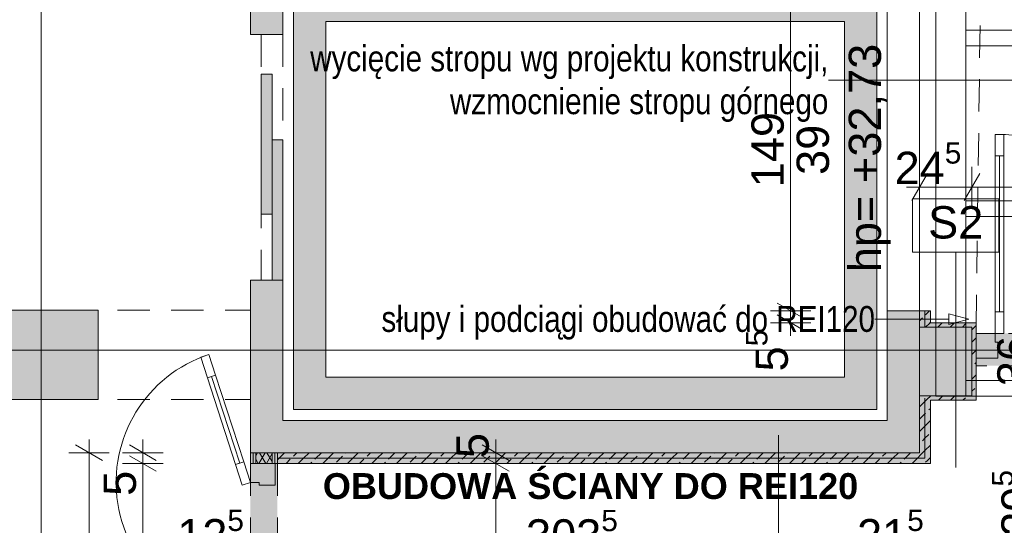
# Paper-space layout 'A-39 RZUT - PIĘTRO 9' of a CAD drawing. Header units: millimetres. Extents: x 0 to 1767, y 0 to 586.
# Tile 11 of 20: x 355 to 447, y 171 to 217. Entities that reach past the tile are written whole.
import ezdxf
from ezdxf.xclip import XClip

# ---------------------------------------------------------------- set-up
doc = ezdxf.new("R2010")
doc.units = ezdxf.units.MM
doc.header["$MEASUREMENT"] = 0
doc.header["$XCLIPFRAME"] = 0
for name, pattern in [('ACAD_ISO03W100', [300, 120, -180]), ('DASHDOTX2', [1000, 500, -250, 0, -250]), ('Przer. długie kreski', [2.5, 1.5, -1]), ('PRZERYWANA_DU_A', [550, 350, -200])]:
    doc.linetypes.add(name, pattern=pattern)
for name, color, linetype, lineweight, true_color in [('A_konstrukcja stalowa_Nr_pióra__8', 7, 'Continuous', 13, 0x4c4c4c), ('A_opis ścian_Nr_pióra__19', 7, 'Continuous', 5, 0x191919), ('A_opis_Nr_pióra__10', 7, 'Continuous', 13, 0x4b4b4b), ('A_opis_Nr_pióra__255', 7, 'Continuous', 15, 0x242424), ('A_opis_Nr_pióra__8', 7, 'Continuous', 13, 0x4c4c4c), ('A_osie_Nr_pióra__16', 7, 'Continuous', 5, 0x0f0f0f), ('A_ppoż proj_Nr_pióra__10', 7, 'Continuous', 13, 0x4b4b4b), ('A_ppoż proj_Nr_pióra__8', 7, 'Continuous', 13, 0x4c4c4c), ('A_ściany proj_Nr_pióra__10', 7, 'Continuous', 13, 0x4b4b4b), ('A_ściany proj_Nr_pióra__21', 7, 'Continuous', 5, 0xb0b0b0), ('A_ściany_Nr_pióra__10', 7, 'Continuous', 13, 0x4b4b4b), ('Okna Archicada_Nr_pióra__19', 7, 'Continuous', 5, 0x191919)]:
    doc.layers.add(name, color=color, linetype=linetype, lineweight=lineweight, true_color=true_color)
for name, color, linetype, lineweight in [('A_linie przekroju_Nr_pióra__1', 7, 'Continuous', 20), ('A_winda_Nr_pióra__1', 7, 'Continuous', 20), ('A_wymiary_Nr_pióra__1', 7, 'Continuous', 20), ('A_wymiary_Nr_pióra__2', 8, 'Continuous', 13), ('A_ściany proj_Nr_pióra__1', 7, 'Continuous', 20), ('A_ściany proj_Nr_pióra__2', 8, 'Continuous', 13), ('A_ściany_Nr_pióra__1', 7, 'Continuous', 20), ('Drzwi Archicad_Nr_pióra__1', 7, 'Continuous', 20), ('Drzwi Archicad_Nr_pióra__3', 252, 'Continuous', 13)]:
    doc.layers.add(name, color=color, linetype=linetype, lineweight=lineweight)
for name, color, linetype in [('A_podrys', 7, 'Continuous'), ('A_ppoż', 7, 'Continuous'), ('A_ppoż proj', 7, 'Continuous'), ('A_winda', 7, 'Continuous'), ('A_ściany', 7, 'Continuous'), ('A_ściany proj', 7, 'Continuous')]:
    doc.layers.add(name, color=color, linetype=linetype)
doc.styles.add('STYL_AUTOMATYCZNY_1', font='arial.ttf')
doc.styles.add('STYL_AUTOMATYCZNY_2', font='ARIALN.TTF')
doc.styles.add('STYL_AUTOMATYCZNY_3', font='arial.ttf')
doc.styles.add('STYL_AUTOMATYCZNY_5', font='arial.ttf')
pattern_1 = [(45, (-3193.4131, -631.401), (-1.1404925, 1.1404925), []), (45, (-3192.2726, -631.401), (-1.1404925, 1.1404925), [0.80646, -0.40322])]
pattern_2 = [(0, (-3193.413, -631.401), (0, 2), [0, -2])]

# ---------------------------------------------------------------- blocks, each defined once
blk = doc.blocks.new('Rysunek_1_1', base_point=(-3193.413, -631.401))
at = {"layer": 'A_ppoż', "linetype": 'Continuous', "lineweight": 0, "true_color": 0x121212}
blk.add_hatch(color=250, dxfattribs=at).paths.add_polyline_path([(376.631, 136.747), (379.131, 136.747), (379.131, 177.248), (376.631, 177.248)])
at = {"layer": 'A_ppoż proj', "linetype": 'Continuous', "lineweight": 0, "true_color": 0x121212}
for points in [[(438.79, 190.409), (438.79, 188.909), (443.65, 188.909), (443.65, 182.509), (438.79, 182.509), (438.79, 177.249), (379.131, 177.248), (379.131, 176.248), (439.79, 176.249), (439.79, 182.109), (444.05, 182.109), (444.05, 189.309), (439.79, 189.309), (439.79, 190.409)], [(444.05, 188.309), (444.05, 185.309), (485.05, 185.309), (485.05, 188.309)]]:
    blk.add_hatch(color=250, dxfattribs=at).paths.add_polyline_path(points)
at = {"layer": 'A_winda', "linetype": 'Continuous', "lineweight": 0, "true_color": 0xfdfdfd}
h = blk.add_hatch(color=7, dxfattribs=at)
h.paths.add_polyline_path([(380.631, 220.249), (380.631, 181.249), (434.81, 181.249), (434.81, 220.249)])
h.paths.add_polyline_path([(431.81, 217.249), (431.81, 184.249), (383.631, 184.249), (383.631, 217.249)], flags=0)
for points in [[(377.631, 212.388), (377.631, 199.388), (378.631, 199.388), (378.631, 212.388)], [(378.631, 206.269), (378.631, 193.269), (379.631, 193.269), (379.631, 206.269)]]:
    blk.add_hatch(color=7, dxfattribs=at).paths.add_polyline_path(points)
at = {"layer": 'A_ściany', "linetype": 'Continuous', "lineweight": 0, "true_color": 0x000000}
for points in [[(376.631, 228.069), (376.631, 216.069), (379.631, 216.069), (379.631, 228.069)], [(376.631, 177.249), (379.631, 180.249), (379.631, 193.269), (376.631, 193.269)], [(362.471, 182.187), (362.471, 190.467), (354.271, 190.467), (354.271, 182.187)], [(435.79, 180.249), (438.79, 177.249), (438.79, 190.409), (438.39, 190.409), (435.79, 190.409)], [(438.79, 188.909), (438.79, 182.509), (443.65, 182.509), (443.65, 188.909)], [(435.79, 180.249), (379.631, 180.249), (376.631, 177.249), (438.79, 177.249)]]:
    blk.add_hatch(color=18, dxfattribs=at).paths.add_polyline_path(points)
at = {"layer": 'A_ściany proj', "linetype": 'Continuous', "lineweight": 0, "true_color": 0x4b4b4b}
h = blk.add_hatch(dxfattribs=at)
h.set_pattern_fill('FP_65_0001', color=251, style=0, pattern_type=2)
h.set_pattern_definition(pattern_1)
h.paths.add_polyline_path([(438.79, 190.409), (438.79, 188.909), (439.29, 189.109), (439.29, 190.409)])
h = blk.add_hatch(dxfattribs=at)
h.set_pattern_fill('FP_65_0001', color=251, style=0, pattern_type=2)
h.set_pattern_definition(pattern_1)
h.paths.add_polyline_path([(439.79, 189.309), (439.79, 190.409), (439.29, 190.409), (439.29, 189.309)])
h = blk.add_hatch(dxfattribs=at)
h.set_pattern_fill('FP_65_0001', color=251, style=0, pattern_type=2)
h.set_pattern_definition(pattern_1)
h.paths.add_polyline_path([(438.79, 188.909), (439.29, 188.909), (439.29, 189.109)])
h = blk.add_hatch(dxfattribs=at)
h.set_pattern_fill('FP_65_0001', color=251, style=0, pattern_type=2)
h.set_pattern_definition(pattern_1)
h.paths.add_polyline_path([(439.79, 189.309), (439.29, 189.109), (439.29, 188.909), (439.79, 188.909)])
h = blk.add_hatch(dxfattribs=at)
h.set_pattern_fill('FP_65_0001', color=251, style=0, pattern_type=2)
h.set_pattern_definition(pattern_1)
h.paths.add_polyline_path([(439.29, 189.109), (439.79, 189.309), (439.29, 189.309)])
h = blk.add_hatch(dxfattribs=at)
h.set_pattern_fill('FP_65_0001', color=251, style=0, pattern_type=2)
h.set_pattern_definition(pattern_1)
h.paths.add_polyline_path([(439.79, 188.909), (443.65, 188.909), (444.05, 189.309), (439.79, 189.309)])
h = blk.add_hatch(dxfattribs=at)
h.set_pattern_fill('FP_65_0001', color=251, style=0, pattern_type=2)
h.set_pattern_definition(pattern_1)
h.paths.add_polyline_path([(443.65, 188.909), (443.65, 182.509), (444.05, 182.109), (444.05, 189.309)])
h = blk.add_hatch(dxfattribs=at)
h.set_pattern_fill('FP_65_0001', color=251, style=0, pattern_type=2)
h.set_pattern_definition(pattern_1)
h.paths.add_polyline_path([(439.29, 182.509), (438.79, 182.509), (439.29, 182.309)])
h = blk.add_hatch(dxfattribs=at)
h.set_pattern_fill('FP_65_0001', color=251, style=0, pattern_type=2)
h.set_pattern_definition(pattern_1)
h.paths.add_polyline_path([(438.79, 182.509), (438.79, 177.249), (439.29, 176.749), (439.29, 182.309)])
h = blk.add_hatch(dxfattribs=at)
h.set_pattern_fill('FP_65_0001', color=251, style=0, pattern_type=2)
h.set_pattern_definition(pattern_1)
h.paths.add_polyline_path([(439.29, 182.509), (439.29, 182.309), (439.79, 182.109), (439.79, 182.509)])
h = blk.add_hatch(dxfattribs=at)
h.set_pattern_fill('FP_65_0001', color=251, style=0, pattern_type=2)
h.set_pattern_definition(pattern_1)
h.paths.add_polyline_path([(439.79, 182.109), (439.29, 182.309), (439.29, 182.109)])
h = blk.add_hatch(dxfattribs=at)
h.set_pattern_fill('FP_65_0001', color=251, style=0, pattern_type=2)
h.set_pattern_definition(pattern_1)
h.paths.add_polyline_path([(439.29, 182.109), (439.29, 176.749), (439.79, 176.249), (439.79, 182.109)])
h = blk.add_hatch(dxfattribs=at)
h.set_pattern_fill('FP_65_0001', color=251, style=0, pattern_type=2)
h.set_pattern_definition(pattern_1)
h.paths.add_polyline_path([(439.79, 182.109), (444.05, 182.109), (443.65, 182.509), (439.79, 182.509)])
at = {"layer": 'A_ściany proj', "linetype": 'Continuous', "lineweight": 13}
h = blk.add_hatch(dxfattribs=at)
h.set_pattern_fill('gypsum_0001', color=8, style=0, pattern_type=2)
h.set_pattern_definition(pattern_2)
h.paths.add_polyline_path([(376.631, 177.248), (376.631, 176.248), (376.881, 176.248), (376.881, 177.248)])
h = blk.add_hatch(dxfattribs=at)
h.set_pattern_fill('gypsum_0001', color=8, style=0, pattern_type=2)
h.set_pattern_definition(pattern_2)
h.paths.add_polyline_path([(377.131, 177.248), (376.881, 177.248), (376.881, 176.248), (377.131, 176.248)])
h = blk.add_hatch(dxfattribs=at)
h.set_pattern_fill('batt_insulation_0001', color=8, style=0, pattern_type=2)
h.set_pattern_definition([(60, (-3193.4131, -631.40095), (-0.51961524, 0.3), []), (120, (-3193.4131, -631.40095), (0.51961524, 0.3), [])])
h.paths.add_polyline_path([(377.131, 177.248), (377.131, 176.248), (378.631, 176.248), (378.631, 177.248)])
h = blk.add_hatch(dxfattribs=at)
h.set_pattern_fill('gypsum_0001', color=8, style=0, pattern_type=2)
h.set_pattern_definition(pattern_2)
h.paths.add_polyline_path([(378.631, 177.248), (378.631, 176.248), (378.881, 176.248), (378.881, 177.248)])
h = blk.add_hatch(dxfattribs=at)
h.set_pattern_fill('gypsum_0001', color=8, style=0, pattern_type=2)
h.set_pattern_definition(pattern_2)
h.paths.add_polyline_path([(378.881, 177.248), (378.881, 176.248), (379.131, 176.248), (379.131, 177.248)])
at = {"layer": 'A_ściany proj', "linetype": 'Continuous', "lineweight": 0, "true_color": 0x4b4b4b}
h = blk.add_hatch(dxfattribs=at)
h.set_pattern_fill('FP_65_0001', color=251, style=0, pattern_type=2)
h.set_pattern_definition(pattern_1)
h.paths.add_polyline_path([(438.79, 177.249), (379.131, 177.248), (379.131, 176.748), (439.29, 176.749)])
h = blk.add_hatch(dxfattribs=at)
h.set_pattern_fill('FP_65_0001', color=251, style=0, pattern_type=2)
h.set_pattern_definition(pattern_1)
h.paths.add_polyline_path([(379.131, 176.248), (439.79, 176.249), (439.29, 176.749), (379.131, 176.748)])
at = {"layer": 'A_konstrukcja stalowa_Nr_pióra__8', "color": 251, "linetype": 'Continuous', "lineweight": 13, "ltscale": 2, "true_color": 0x4c4c4c, "flags": 128}
for points in [[(443.09, 182.489), (440.29, 182.489), (440.29, 266.489), (443.09, 266.489)], [(443.09, 216.469), (488.95, 216.469), (488.95, 215.009), (443.09, 215.009)], [(443.09, 200.619), (488.95, 200.619), (488.95, 199.159), (443.09, 199.159)], [(488.95, 183.949), (443.09, 183.949), (443.09, 182.489), (488.95, 182.489)]]:
    blk.add_lwpolyline(points, close=True, dxfattribs=at)
at = {"layer": 'A_linie przekroju_Nr_pióra__1', "color": 7, "linetype": 'ACAD_ISO03W100', "lineweight": 20, "ltscale": 2}
blk.add_line((83.037, 202.414), (544.97, 202.414), dxfattribs=at)
at = {"layer": 'A_opis ścian_Nr_pióra__19', "color": 250, "linetype": 'Continuous', "lineweight": 5, "ltscale": 2, "true_color": 0x191919}
for p, q in [((446.145, 200.811), (438.145, 200.811)), ((438.145, 200.811), (438.145, 195.861)), ((446.145, 195.861), (446.145, 200.811)), ((438.145, 195.861), (446.145, 195.861)), ((442.145, 195.861), (442.145, 175.861)), ((425.671, 158.864), (425.671, 178.864))]:
    blk.add_line(p, q, dxfattribs=at)
at = {"layer": 'A_opis_Nr_pióra__255', "color": 250, "linetype": 'Continuous', "lineweight": 15, "ltscale": 2, "true_color": 0x242424}
for p, q in [((434.336, 211.832), (430.312, 211.832)), ((453.654, 211.832), (434.336, 211.832)), ((434.81, 189.633), (434.647, 189.633)), ((441.505, 189.633), (434.81, 189.633)), ((441.505, 189.133), (441.505, 190.133)), ((443.371, 189.633), (441.505, 190.133)), ((443.371, 189.633), (441.505, 189.133))]:
    blk.add_line(p, q, dxfattribs=at)
at = {"layer": 'A_osie_Nr_pióra__16', "color": 250, "linetype": 'DASHDOTX2', "lineweight": 5, "ltscale": 2, "true_color": 0x0f0f0f}
for p, q in [((357.181, 425.665), (357.181, 126.749)), ((544.97, 186.749), (96.572, 186.749))]:
    blk.add_line(p, q, dxfattribs=at)
at = {"layer": 'A_ppoż proj_Nr_pióra__10', "color": 251, "linetype": 'Przer. długie kreski', "lineweight": 13, "ltscale": 2, "true_color": 0x4b4b4b}
blk.add_line((444.05, 188.909), (444.95, 259.849), dxfattribs=at)
at = {"layer": 'A_winda_Nr_pióra__1', "color": 7, "linetype": 'Przer. długie kreski', "lineweight": 20, "ltscale": 2}
for p, q in [((377.631, 216.069), (377.631, 193.269)), ((379.631, 216.069), (379.631, 194.069))]:
    blk.add_line(p, q, dxfattribs=at)
at = {"layer": 'A_winda_Nr_pióra__1', "color": 7, "linetype": 'PRZERYWANA_DU_A', "lineweight": 20, "ltscale": 2, "flags": 128}
for points in [[(380.631, 220.249), (434.81, 220.249), (434.81, 181.249), (380.631, 181.249)], [(431.81, 217.249), (431.81, 184.249), (383.631, 184.249), (383.631, 217.249)]]:
    blk.add_lwpolyline(points, close=True, dxfattribs=at)
at = {"layer": 'A_winda_Nr_pióra__1', "color": 7, "linetype": 'Continuous', "lineweight": 20, "ltscale": 2, "flags": 128}
for points in [[(377.631, 212.388), (377.631, 199.388), (378.631, 199.388), (378.631, 212.388)], [(378.631, 206.269), (378.631, 193.269), (379.631, 193.269), (379.631, 206.269)]]:
    blk.add_lwpolyline(points, close=True, dxfattribs=at)
at = {"layer": 'A_wymiary_Nr_pióra__1', "color": 7, "linetype": 'Continuous', "lineweight": 20, "ltscale": 2}
for p, q in [((439.511, 203.154), (438.068, 200.654)), ((444.371, 203.154), (442.928, 200.654)), ((425.56, 191.13), (428.06, 189.687)), ((425.56, 190.03), (428.06, 188.587)), ((362.881, 176.527), (360.381, 177.97)), ((365.381, 177.97), (367.881, 176.527)), ((398.159, 177.97), (400.659, 176.527)), ((367.881, 175.527), (365.381, 176.97)), ((400.659, 175.527), (398.159, 176.97))]:
    blk.add_line(p, q, dxfattribs=at)
at = {"layer": 'A_wymiary_Nr_pióra__2', "color": 8, "linetype": 'Continuous', "lineweight": 13, "ltscale": 2}
for p, q in [((426.81, 190.409), (426.81, 220.209)), ((438.79, 200.029), (438.79, 203.779)), ((443.65, 200.029), (443.65, 203.779)), ((437.567, 201.904), (438.79, 201.904)), ((438.79, 201.904), (443.65, 201.904)), ((443.65, 201.904), (485.71, 201.904)), ((428.685, 190.409), (424.935, 190.409)), ((426.81, 189.309), (426.81, 190.409)), ((428.685, 189.309), (424.935, 189.309)), ((426.81, 188.086), (426.81, 189.309)), ((361.631, 177.248), (361.631, 178.471)), ((366.631, 177.248), (366.631, 178.471)), ((399.409, 177.248), (399.409, 178.471)), ((363.506, 177.248), (359.756, 177.248)), ((361.631, 136.747), (361.631, 177.248)), ((368.506, 177.248), (364.756, 177.248)), ((366.631, 176.248), (366.631, 177.248)), ((401.284, 177.248), (397.534, 177.248)), ((399.409, 176.248), (399.409, 177.248)), ((368.506, 176.248), (364.756, 176.248)), ((366.631, 138.248), (366.631, 176.248)), ((401.284, 176.248), (397.534, 176.248)), ((399.409, 138.248), (399.409, 176.248))]:
    blk.add_line(p, q, dxfattribs=at)
at = {"layer": 'A_ściany proj_Nr_pióra__1', "color": 7, "linetype": 'Continuous', "lineweight": 20, "ltscale": 2, "flags": 128}
for points in [[(438.79, 190.409), (438.79, 188.909)], [(439.79, 189.309), (439.79, 190.409)], [(444.05, 189.309), (439.79, 189.309)], [(439.79, 188.909), (443.65, 188.909)], [(443.65, 188.909), (443.65, 182.509)], [(444.05, 182.109), (444.05, 189.309)], [(438.79, 182.509), (438.79, 177.249)], [(443.65, 182.509), (439.79, 182.509)], [(439.79, 182.109), (444.05, 182.109)], [(439.79, 176.249), (439.79, 182.109)], [(376.631, 177.248), (376.631, 176.248)], [(438.79, 177.249), (379.131, 177.248)], [(379.131, 176.248), (379.131, 177.248)], [(379.131, 176.248), (439.79, 176.249)]]:
    blk.add_lwpolyline(points, dxfattribs=at)
at = {"layer": 'A_ściany proj_Nr_pióra__10', "color": 251, "linetype": 'Continuous', "lineweight": 13, "ltscale": 2, "true_color": 0x4b4b4b}
for p, q in [((439.29, 190.409), (439.29, 189.109)), ((439.29, 189.109), (439.29, 190.409)), ((439.29, 189.109), (439.29, 188.909)), ((439.29, 182.309), (439.29, 176.749)), ((439.29, 176.749), (439.29, 182.309)), ((439.29, 176.749), (379.131, 176.748)), ((379.131, 176.748), (439.29, 176.749))]:
    blk.add_line(p, q, dxfattribs=at)
at = {"layer": 'A_ściany proj_Nr_pióra__2', "color": 8, "linetype": 'Continuous', "lineweight": 13, "ltscale": 2, "flags": 128}
for points in [[(438.79, 190.409), (439.29, 190.409)], [(439.29, 190.409), (439.79, 190.409)], [(438.79, 188.909), (439.29, 188.909)], [(439.29, 188.909), (439.79, 188.909)], [(438.79, 182.509), (439.29, 182.509)], [(439.29, 182.509), (439.79, 182.509)], [(379.131, 177.248), (379.131, 176.748)], [(379.131, 176.748), (379.131, 176.248)]]:
    blk.add_lwpolyline(points, dxfattribs=at)
at = {"layer": 'A_ściany proj_Nr_pióra__21', "color": 253, "linetype": 'Continuous', "lineweight": 5, "ltscale": 2, "true_color": 0xb0b0b0}
for p, q in [((376.881, 177.248), (376.881, 176.248)), ((377.131, 177.248), (377.131, 176.248)), ((378.631, 176.248), (378.631, 177.248)), ((378.881, 176.248), (378.881, 177.248)), ((376.631, 176.248), (376.881, 176.248)), ((376.881, 176.248), (377.131, 176.248)), ((377.131, 176.248), (378.631, 176.248)), ((378.631, 176.248), (378.881, 176.248)), ((378.881, 176.248), (378.931, 176.248)), ((378.931, 176.248), (379.131, 176.248))]:
    blk.add_line(p, q, dxfattribs=at)
at = {"layer": 'A_ściany proj_Nr_pióra__21', "color": 253, "linetype": 'Continuous', "lineweight": 5, "ltscale": 2, "true_color": 0xb0b0b0, "flags": 128}
for points in [[(376.881, 177.248), (376.631, 177.248)], [(377.131, 177.248), (376.881, 177.248)], [(378.631, 177.248), (377.131, 177.248)], [(378.881, 177.248), (378.631, 177.248)], [(379.131, 177.248), (378.881, 177.248)]]:
    blk.add_lwpolyline(points, dxfattribs=at)
at = {"layer": 'A_ściany_Nr_pióra__1', "color": 7, "linetype": 'Continuous', "lineweight": 20, "ltscale": 2}
for p, q in [((379.631, 216.069), (376.631, 216.069)), ((379.631, 193.269), (376.631, 193.269)), ((438.39, 190.409), (435.79, 190.409)), ((438.39, 190.409), (438.79, 190.409)), ((444.05, 188.309), (444.05, 186.009)), ((444.05, 186.009), (444.05, 185.309))]:
    blk.add_line(p, q, dxfattribs=at)
at = {"layer": 'A_ściany_Nr_pióra__1', "color": 7, "linetype": 'Continuous', "lineweight": 20, "ltscale": 2, "flags": 128}
for points in [[(376.631, 228.069), (376.631, 216.069)], [(379.631, 216.069), (379.631, 221.249)], [(376.631, 193.269), (376.631, 177.249)], [(379.631, 180.249), (379.631, 193.269)], [(362.471, 190.467), (354.271, 190.467)], [(362.471, 182.187), (362.471, 190.467)], [(435.79, 190.409), (435.79, 180.249)], [(438.79, 177.249), (438.79, 190.409)], [(438.79, 188.909), (438.79, 182.509)], [(443.65, 188.909), (438.79, 188.909)], [(443.65, 182.509), (443.65, 188.909)], [(354.271, 182.187), (362.471, 182.187)], [(438.79, 182.509), (443.65, 182.509)], [(435.79, 180.249), (379.631, 180.249)], [(376.631, 177.249), (438.79, 177.249)]]:
    blk.add_lwpolyline(points, dxfattribs=at)
at = {"layer": 'A_ściany_Nr_pióra__10', "color": 251, "linetype": 'Przer. długie kreski', "lineweight": 13, "ltscale": 2, "true_color": 0x4b4b4b}
for p, q in [((294.271, 190.467), (376.631, 190.467)), ((294.271, 182.187), (376.631, 182.187))]:
    blk.add_line(p, q, dxfattribs=at)
at = {"layer": 'Drzwi Archicad_Nr_pióra__1', "color": 7, "linetype": 'Continuous', "lineweight": 20, "ltscale": 2}
for p, q in [((379.631, 216.069), (376.631, 216.069)), ((379.631, 193.269), (376.631, 193.269))]:
    blk.add_line(p, q, dxfattribs=at)
at = {"layer": 'Drzwi Archicad_Nr_pióra__3', "color": 252, "linetype": 'Continuous', "lineweight": 13, "ltscale": 2}
for p, q in [((445.81, 206.789), (445.81, 204.789)), ((446.61, 206.789), (445.81, 206.789)), ((446.61, 204.789), (446.61, 206.789)), ((445.81, 204.789), (446.61, 204.789)), ((446.21, 204.789), (446.21, 190.309)), ((446.61, 190.309), (445.81, 190.309)), ((445.81, 190.309), (445.81, 188.309)), ((446.61, 188.309), (446.61, 190.309)), ((444.05, 186.009), (444.05, 188.309)), ((444.05, 188.309), (445.81, 188.309)), ((444.05, 188.309), (444.05, 186.009)), ((444.05, 188.309), (444.05, 186.009)), ((445.81, 188.309), (445.81, 187.509)), ((445.81, 188.309), (446.61, 188.309)), ((445.81, 187.509), (446.05, 187.509)), ((446.05, 187.509), (446.05, 186.009)), ((372.013, 186.11), (372.774, 186.357)), ((372.631, 184.208), (372.013, 186.11)), ((372.774, 186.357), (373.392, 184.455)), ((446.05, 186.009), (444.05, 186.009)), ((444.05, 186.009), (444.05, 185.309)), ((373.392, 184.455), (372.631, 184.208)), ((373.012, 184.332), (375.633, 176.267)), ((375.252, 176.143), (376.013, 176.391)), ((375.87, 174.241), (375.252, 176.143)), ((376.013, 176.391), (376.631, 174.488)), ((376.631, 174.488), (376.631, 176.248)), ((376.631, 176.248), (378.931, 176.248)), ((376.631, 176.248), (376.881, 176.248)), ((376.631, 176.248), (376.881, 176.248)), ((376.881, 176.248), (377.131, 176.248)), ((376.881, 176.248), (377.131, 176.248)), ((377.131, 176.248), (378.631, 176.248)), ((377.131, 176.248), (378.631, 176.248)), ((378.631, 176.248), (378.881, 176.248)), ((378.631, 176.248), (378.881, 176.248)), ((378.881, 176.248), (378.931, 176.248)), ((378.881, 176.248), (378.931, 176.248)), ((378.931, 176.248), (378.931, 174.248)), ((378.931, 176.248), (379.131, 176.248)), ((376.631, 174.488), (375.87, 174.241)), ((377.431, 174.488), (376.631, 174.488)), ((377.431, 174.248), (377.431, 174.488)), ((378.931, 174.248), (377.431, 174.248))]:
    blk.add_line(p, q, dxfattribs=at)
at = {"layer": 'Drzwi Archicad_Nr_pióra__3', "color": 252, "linetype": 'Przer. długie kreski', "lineweight": 13, "ltscale": 2}
for p, q in [((485.05, 188.309), (444.05, 188.309)), ((485.05, 185.309), (444.05, 185.309)), ((376.631, 176.248), (376.631, 138.248)), ((379.131, 176.248), (379.131, 138.248))]:
    blk.add_line(p, q, dxfattribs=at)
at = {"layer": 'Drzwi Archicad_Nr_pióra__3', "color": 252, "linetype": 'Continuous', "lineweight": 13, "ltscale": 2, "flags": 128}
for points in [[(445.81, 204.789), (445.81, 190.309), (446.21, 190.309), (446.21, 204.789)], [(446.21, 204.789), (446.21, 190.309), (446.61, 190.309), (446.61, 204.789)], [(373.012, 184.332), (375.633, 176.267), (375.252, 176.143), (372.631, 184.208)], [(373.392, 184.455), (376.013, 176.391), (375.633, 176.267), (373.012, 184.332)]]:
    blk.add_lwpolyline(points, close=True, dxfattribs=at)
at = {"layer": 'Drzwi Archicad_Nr_pióra__3', "color": 252, "linetype": 'Continuous', "lineweight": 13, "ltscale": 2}
for centre, radius, start, end in [((445.81, 188.309), 18.48, 0, 90), ((376.631, 174.488), 12.48, 108.00188, 270)]:
    blk.add_arc(centre, radius, start, end, dxfattribs=at)
at = {"layer": 'Okna Archicada_Nr_pióra__19', "color": 250, "linetype": 'Continuous', "lineweight": 5, "ltscale": 2, "true_color": 0x191919}
for p, q in [((435.79, 220.209), (435.79, 190.409)), ((438.79, 220.209), (438.79, 190.409)), ((438.39, 190.409), (435.79, 190.409)), ((438.39, 190.409), (438.79, 190.409))]:
    blk.add_line(p, q, dxfattribs=at)
at = {"layer": 'A_opis ścian_Nr_pióra__19', "color": 250, "linetype": 'Continuous', "lineweight": 5, "true_color": 0x191919, "insert": (442.145, 200.125), "char_height": 3, "attachment_point": 2, "style": 'STYL_AUTOMATYCZNY_1'}
blk.add_mtext('\\A1;{\\pqc;\\fArial|b0|i0|c238|p0;\\W1.000000;S2}', dxfattribs=at)
at = {"layer": 'A_opis_Nr_pióra__10', "color": 251, "linetype": 'Continuous', "lineweight": 13, "true_color": 0x4b4b4b, "insert": (434.647, 189.296), "char_height": 2.4, "attachment_point": 6, "style": 'STYL_AUTOMATYCZNY_2'}
blk.add_mtext('\\A1;{\\pqr;\\fArial Narrow|b0|i0|c238|p0;\\W1.000000;słupy i podciągi obudować do REI120}', dxfattribs=at)
at = {"layer": 'A_opis_Nr_pióra__8', "color": 251, "linetype": 'Continuous', "lineweight": 13, "true_color": 0x4c4c4c, "insert": (430.312, 211.488), "char_height": 2.4, "width": 53.55578, "attachment_point": 6, "line_spacing_factor": 0.993226, "style": 'STYL_AUTOMATYCZNY_2'}
blk.add_mtext('\\A1;{\\pqr;\\fArial Narrow|b0|i0|c238|p0;\\W1.000000;wycięcie stropu wg projektu konstrukcji, wzmocnienie stropu górnego}', dxfattribs=at)
at = {"layer": 'A_ppoż proj_Nr_pióra__8', "color": 251, "linetype": 'Continuous', "lineweight": 13, "true_color": 0x4c4c4c, "insert": (408.219, 174.133), "char_height": 2.4, "attachment_point": 5, "style": 'STYL_AUTOMATYCZNY_3'}
blk.add_mtext('\\A1;{\\pqc;\\fArial|b1|i0|c238|p0;\\W1.000000;OBUDOWA ŚCIANY DO REI120}', dxfattribs=at)
at = {"layer": 'A_wymiary_Nr_pióra__1', "color": 7, "linetype": 'Continuous', "lineweight": 20, "char_height": 3, "rotation": 90}
for s, insert, attachment_point, style in [('\\A1;{\\pqc;\\fArial|b0|i0|c238|p0;\\W1.000000;hp= +32,73}', (432.209, 204.595), 2, 'STYL_AUTOMATYCZNY_5'), ('\\A1;{\\pql;\\fArial|b0|i0|c238|p0;\\W1.000000;5\\fArial|b0|i0|c238|p0;\\W1.000000;\\A1{\\H.66x;\\S5^  ;}}', (427.425, 184.788), 7, 'STYL_AUTOMATYCZNY_1'), ('\\A1;{\\pql;\\fArial|b0|i0|c238|p0;\\W1.000000;29\\fArial|b0|i0|c238|p0;\\W1.000000;\\A1{\\H.66x;\\S5^  ;}}', (450.265, 169.44), 7, 'STYL_AUTOMATYCZNY_1'), ('\\A1;{\\pql;\\fArial|b0|i0|c238|p0;\\W1.000000;29\\fArial|b0|i0|c238|p0;\\W1.000000;\\A1{\\H.66x;\\S5^  ;}}', (455.265, 169.44), 7, 'STYL_AUTOMATYCZNY_1')]:
    blk.add_mtext(s, dxfattribs=dict(at, insert=insert, attachment_point=attachment_point, style=style))
at = {"layer": 'A_wymiary_Nr_pióra__1', "color": 7, "linetype": 'Continuous', "lineweight": 20, "char_height": 3, "attachment_point": 7, "style": 'STYL_AUTOMATYCZNY_1'}
for s, insert in [('\\A1;{\\pql;\\fArial|b0|i0|c238|p0;\\W1.000000;24\\fArial|b0|i0|c238|p0;\\W1.000000;\\A1{\\H.66x;\\S5^  ;}}', (436.469, 201.306)), ('\\A1;{\\pql;\\fArial|b0|i0|c238|p0;\\W1.000000;12\\fArial|b0|i0|c238|p0;\\W1.000000;\\A1{\\H.66x;\\S5^  ;}}', (369.822, 167.21)), ('\\A1;{\\pql;\\fArial|b0|i0|c238|p0;\\W1.000000;303\\fArial|b0|i0|c238|p0;\\W1.000000;\\A1{\\H.66x;\\S5^  ;}}', (402.23, 167.191)), ('\\A1;{\\pql;\\fArial|b0|i0|c238|p0;\\W1.000000;21\\fArial|b0|i0|c238|p0;\\W1.000000;\\A1{\\H.66x;\\S5^  ;}}', (432.981, 167.21))]:
    blk.add_mtext(s, dxfattribs=dict(at, insert=insert))
at = {"layer": 'A_wymiary_Nr_pióra__1', "color": 7, "linetype": 'Continuous', "lineweight": 20, "char_height": 3, "attachment_point": 7, "rotation": 90, "style": 'STYL_AUTOMATYCZNY_5'}
for s, insert, width in [('\\A1;{\\pql;\\fArial|b0|i0|c238|p0;\\W1.000000;149}', (426.21, 201.876), 6.86451), ('\\A1;{\\pql;\\fArial|b0|i0|c238|p0;\\W1.000000;39}', (430.41, 203.021), 4.57635), ('\\A1;{\\pql;\\fArial|b0|i0|c238|p0;\\W1.000000;36}', (449.05, 183.421), 4.57635), ('\\A1;{\\pql;\\fArial|b0|i0|c238|p0;\\W1.000000;5}', (398.809, 176.743), 2.28817), ('\\A1;{\\pql;\\fArial|b0|i0|c238|p0;\\W1.000000;5}', (366.031, 173.238), 2.28817)]:
    blk.add_mtext(s, dxfattribs=dict(at, insert=insert, width=width))

psp = doc.layouts.new('A-39 RZUT - PIĘTRO 9')

# ---------------------------------------------------------------- block references
at = {"layer": 'A_podrys', "color": 37, "linetype": 'Continuous', "lineweight": 5, "true_color": 0x656532}
ref = psp.add_blockref('Rysunek_1_1', (-3193.413, -631.401), dxfattribs=at)
XClip(ref).set_block_clipping_path([(44.069637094, 126.7487186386), (544.9695795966, 478.1668323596)])

doc.saveas('drawing.dxf')
